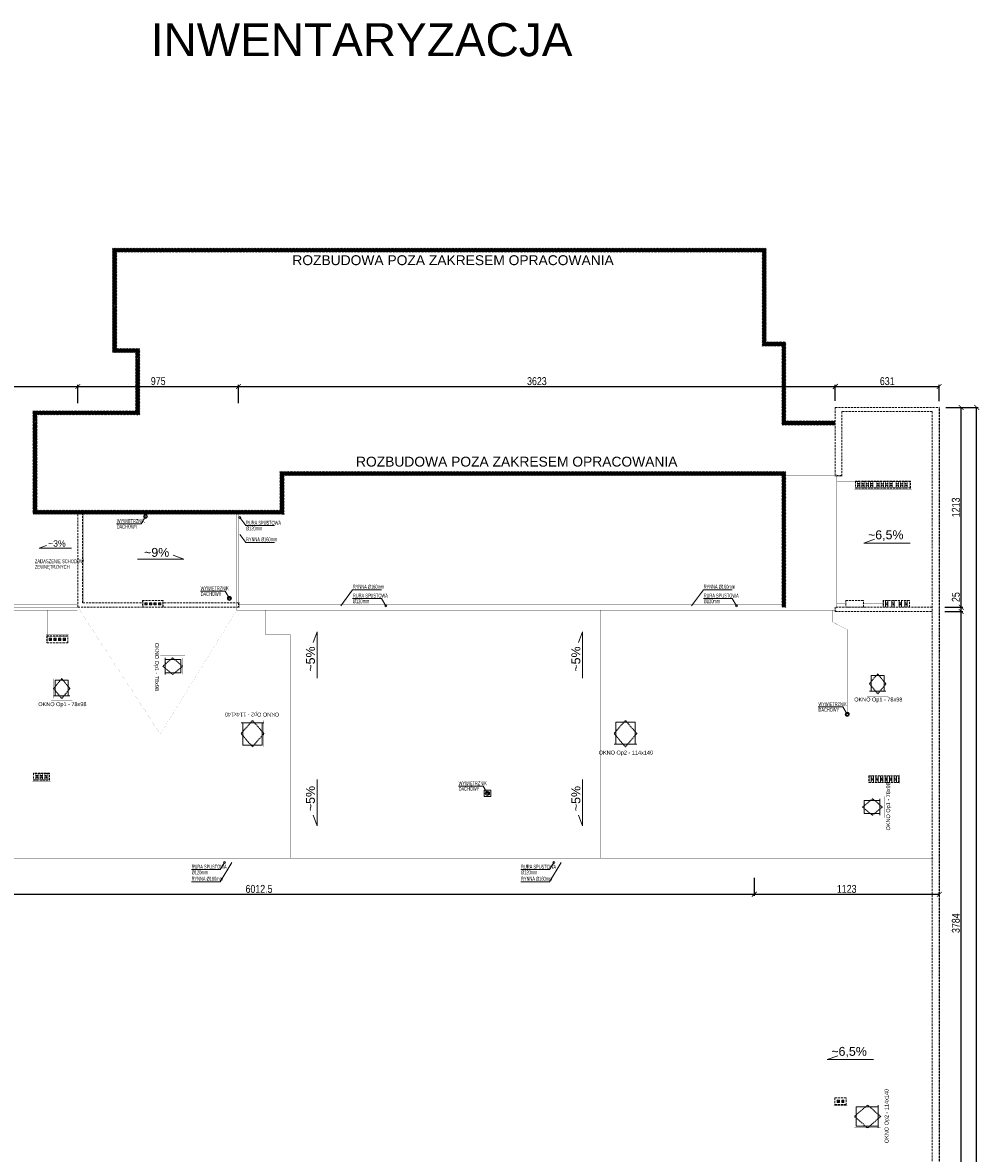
# Model space of a CAD drawing. Header units: millimetres. Extents: x 18880 to 99371, y -5529 to 27899.
# Tile 139 of 158: x 42841 to 48650, y 20543 to 27406. Entities that reach past the tile are written whole.
import ezdxf

# ---------------------------------------------------------------- set-up
doc = ezdxf.new("R2010")
doc.units = ezdxf.units.MM
doc.linetypes.add('DASHED', pattern=[19.05, 12.7, -6.35])
for name, color, linetype, lineweight in [('AA_HATCH', 252, 'Continuous', 0), ('AA_OPIS', 2, 'Continuous', 0), ('AA_WIDOK', 254, 'Continuous', 0), ('AP wymiary', 40, 'Continuous', 0), ('K_SCIANY', 90, 'Continuous', 20)]:
    doc.layers.add(name, color=color, linetype=linetype, lineweight=lineweight)
doc.styles.add('ARIAL', font='arial.ttf')
doc.styles.add('DIM07', font='romans.shx', dxfattribs={"width": 0.7})
doc.styles.add('Dimensions', font='arial.ttf', dxfattribs={"width": 0.8})
doc.dimstyles.new('arch100', dxfattribs={"dimscale": 2, "dimtxt": 24, "dimasz": 15, "dimexe": 5, "dimexo": 20, "dimgap": 4, "dimtad": 1, "dimdec": 1, "dimrnd": 0.5, "dimdsep": 46, "dimtxsty": 'Dimensions', "dimblk": 'ARCHTICK', "dimcen": 2.5, "dimazin": 0, "dimtfac": 1, "dimtdec": 1, "dimtmove": 1, "dimatfit": 3, "dimldrblk": 'NONE', "dimfxl": 50, "dimfxlon": 1, "dimarcsym": 0})

# ---------------------------------------------------------------- blocks, each defined once
blk = doc.blocks.new('Op2')
at = {"layer": 'AA_OPIS', "linetype": 'DASHED', "ltscale": 0.5}
blk.add_lwpolyline([(-160, 69), (-80, 0), (0, 69), (-80, 138), (-160, 69)], dxfattribs=at)
at = {"layer": 'AA_WIDOK', "const_width": 0.3}
blk.add_lwpolyline([(15, -15), (15, 153), (-175, 153), (-175, -15)], close=True, dxfattribs=at)
blk.add_lwpolyline([(0, 0), (0, 138), (-160, 138), (-160, 0), (0, 0)], dxfattribs=at)
at = {"layer": 'AA_WIDOK'}
for points in [[(-15, 0), (-15, 138)], [(-150, 128), (-150, 10)], [(-15, 128), (-150, 128)], [(-150, 10), (-15, 10)]]:
    blk.add_lwpolyline(points, dxfattribs=at)
at = {"layer": 'AA_OPIS', "insert": (23.3, 71.6), "char_height": 24, "width": 450, "attachment_point": 2, "rotation": 90, "style": 'ARIAL'}
blk.add_mtext('{\\W0.8;OKNO Op2 - 114x140}', dxfattribs=at)
blk = doc.blocks.new('Op1')
at = {"layer": 'AA_OPIS', "linetype": 'DASHED', "ltscale": 0.5}
blk.add_lwpolyline([(65, 135), (15, 75), (65, 15), (115, 75), (65, 135)], dxfattribs=at)
at = {"layer": 'AA_WIDOK', "const_width": 0.3}
blk.add_lwpolyline([(0, 0), (130, 0), (130, 150), (0, 150)], close=True, dxfattribs=at)
blk.add_lwpolyline([(15, 15), (115, 15), (115, 135), (15, 135), (15, 15)], dxfattribs=at)
at = {"layer": 'AA_WIDOK'}
for points in [[(105, 125), (25, 125)], [(25, 125), (25, 30)], [(105, 30), (105, 125)], [(15, 30), (115, 30)]]:
    blk.add_lwpolyline(points, dxfattribs=at)
at = {"layer": 'AA_OPIS', "insert": (68.9, -8.3), "char_height": 24, "width": 450, "attachment_point": 2, "style": 'ARIAL'}
blk.add_mtext('{\\W0.8;OKNO Op1 - 78x98}', dxfattribs=at)
blk = doc.blocks.new('_ARCHTICK')
at = {"color": 0, "linetype": 'ByBlock', "ltscale": 0.1, "const_width": 0.15}
blk.add_lwpolyline([(-0.5, -0.5), (0.5, 0.5)], dxfattribs=at)
blk = doc.blocks.new('*D533')
at = {"layer": 'AP wymiary', "color": 0, "lineweight": -2, "transparency": 16777216}
for p, q in [((48439.2, 23832.5), (48549.2, 23832.5)), ((48539.2, 20048.5), (48539.2, 23832.5)), ((48439.2, 20048.5), (48549.2, 20048.5))]:
    blk.add_line(p, q, dxfattribs=at)
at = {"layer": 'Defpoints', "color": 0, "transparency": 16777216}
for p in [(48363.6, 23832.5), (48539.2, 23832.5), (48363.6, 20048.5)]:
    blk.add_point(p, dxfattribs=at)
at = {"layer": 'AP wymiary', "color": 0, "lineweight": -2, "transparency": 16777216, "xscale": 30, "yscale": 30, "zscale": 30}
for p, rotation in [((48539.2, 23832.5), 90), ((48539.2, 20048.5), 270)]:
    blk.add_blockref('_ARCHTICK', p, dxfattribs=dict(at, rotation=rotation))
at = {"layer": 'AP wymiary', "color": 0, "transparency": 16777216, "insert": (48506.7, 21940.5), "char_height": 48, "attachment_point": 5, "rotation": 90, "style": 'Dimensions'}
blk.add_mtext('3784', dxfattribs=at)
blk = doc.blocks.new('_None')
blk = doc.blocks.new('*D534')
at = {"layer": 'AP wymiary', "color": 0, "lineweight": -2, "transparency": 16777216}
for p, q in [((48439.2, 23857.5), (48549.2, 23857.5)), ((48439.2, 23832.5), (48549.2, 23832.5)), ((48539.2, 23832.5), (48539.2, 23857.5))]:
    blk.add_line(p, q, dxfattribs=at)
at = {"layer": 'Defpoints', "color": 0, "transparency": 16777216}
for p in [(48363.6, 23857.5), (48363.6, 23832.5), (48539.2, 23857.5)]:
    blk.add_point(p, dxfattribs=at)
at = {"layer": 'AP wymiary', "color": 0, "lineweight": -2, "transparency": 16777216, "xscale": 30, "yscale": 30, "zscale": 30}
for p, rotation in [((48539.2, 23857.5), 90), ((48539.2, 23832.5), 270)]:
    blk.add_blockref('_ARCHTICK', p, dxfattribs=dict(at, rotation=rotation))
at = {"layer": 'AP wymiary', "color": 0, "transparency": 16777216, "insert": (48506.7, 23919.4), "char_height": 48, "attachment_point": 5, "rotation": 90, "style": 'Dimensions'}
blk.add_mtext('25', dxfattribs=at)
blk = doc.blocks.new('*D535')
at = {"layer": 'AP wymiary', "color": 0, "lineweight": -2, "transparency": 16777216}
for p, q in [((48445.6, 25070.5), (48549.2, 25070.5)), ((48539.2, 23857.5), (48539.2, 25070.5)), ((48439.2, 23857.5), (48549.2, 23857.5))]:
    blk.add_line(p, q, dxfattribs=at)
at = {"layer": 'Defpoints', "color": 0, "transparency": 16777216}
for p in [(48405.6, 25070.5), (48539.2, 25070.5), (48363.6, 23857.5)]:
    blk.add_point(p, dxfattribs=at)
at = {"layer": 'AP wymiary', "color": 0, "lineweight": -2, "transparency": 16777216, "xscale": 30, "yscale": 30, "zscale": 30}
for p, rotation in [((48539.2, 25070.5), 90), ((48539.2, 23857.5), 270)]:
    blk.add_blockref('_ARCHTICK', p, dxfattribs=dict(at, rotation=rotation))
at = {"layer": 'AP wymiary', "color": 0, "transparency": 16777216, "insert": (48506.7, 24464), "char_height": 48, "attachment_point": 5, "rotation": 90, "style": 'Dimensions'}
blk.add_mtext('1213', dxfattribs=at)
blk = doc.blocks.new('*D536')
at = {"layer": 'AP wymiary', "color": 0, "lineweight": -2, "transparency": 16777216}
for p, q in [((48533, 25070.5), (48643, 25070.5)), ((48633, 15476.5), (48633, 25070.5)), ((48533, 15476.5), (48643, 15476.5))]:
    blk.add_line(p, q, dxfattribs=at)
at = {"layer": 'Defpoints', "color": 0, "transparency": 16777216}
for p in [(48483.6, 25070.5), (48633, 25070.5), (48483.6, 15476.5)]:
    blk.add_point(p, dxfattribs=at)
at = {"layer": 'AP wymiary', "color": 0, "lineweight": -2, "transparency": 16777216, "xscale": 30, "yscale": 30, "zscale": 30}
for p, rotation in [((48633, 25070.5), 90), ((48633, 15476.5), 270)]:
    blk.add_blockref('_ARCHTICK', p, dxfattribs=dict(at, rotation=rotation))
at = {"layer": 'AP wymiary', "color": 0, "transparency": 16777216, "insert": (48600.5, 20273.5), "char_height": 48, "attachment_point": 5, "rotation": 90, "style": 'Dimensions'}
blk.add_mtext('9594', dxfattribs=at)
blk = doc.blocks.new('*D552')
at = {"layer": 'AP wymiary', "color": 0, "lineweight": -2, "transparency": 16777216}
for p, q in [((41270.1, 22215.9), (41270.1, 22105.9)), ((47282.6, 22215.9), (47282.6, 22105.9)), ((41270.1, 22115.9), (47282.6, 22115.9))]:
    blk.add_line(p, q, dxfattribs=at)
at = {"layer": 'Defpoints', "color": 0, "transparency": 16777216}
for p in [(41270.1, 22311.3), (47282.6, 22318.5), (47282.6, 22115.9)]:
    blk.add_point(p, dxfattribs=at)
at = {"layer": 'AP wymiary', "color": 0, "lineweight": -2, "transparency": 16777216, "xscale": 30, "yscale": 30, "zscale": 30, "rotation": 180}
blk.add_blockref('_ARCHTICK', (41270.1, 22115.9), dxfattribs=at)
at = {"layer": 'AP wymiary', "color": 0, "lineweight": -2, "transparency": 16777216, "xscale": 30, "yscale": 30, "zscale": 30}
blk.add_blockref('_ARCHTICK', (47282.6, 22115.9), dxfattribs=at)
at = {"layer": 'AP wymiary', "color": 0, "transparency": 16777216, "insert": (44276.3, 22148.4), "char_height": 48, "attachment_point": 5, "style": 'Dimensions'}
blk.add_mtext('6012.5', dxfattribs=at)
blk = doc.blocks.new('*D553')
at = {"layer": 'AP wymiary', "color": 0, "lineweight": -2, "transparency": 16777216}
for p, q in [((47282.6, 22215.9), (47282.6, 22105.9)), ((47282.6, 22115.9), (48405.8, 22115.9)), ((48405.8, 22115.9), (48405.8, 22125.9))]:
    blk.add_line(p, q, dxfattribs=at)
at = {"layer": 'Defpoints', "color": 0, "transparency": 16777216}
for p in [(47282.6, 22318.5), (48405.8, 22115.9), (48405.8, 22109.6)]:
    blk.add_point(p, dxfattribs=at)
at = {"layer": 'AP wymiary', "color": 0, "lineweight": -2, "transparency": 16777216, "xscale": 30, "yscale": 30, "zscale": 30, "rotation": 180}
blk.add_blockref('_ARCHTICK', (47282.6, 22115.9), dxfattribs=at)
at = {"layer": 'AP wymiary', "color": 0, "lineweight": -2, "transparency": 16777216, "xscale": 30, "yscale": 30, "zscale": 30}
blk.add_blockref('_ARCHTICK', (48405.8, 22115.9), dxfattribs=at)
at = {"layer": 'AP wymiary', "color": 0, "transparency": 16777216, "insert": (47844.2, 22148.4), "char_height": 48, "attachment_point": 5, "style": 'Dimensions'}
blk.add_mtext('1123', dxfattribs=at)
blk = doc.blocks.new('*D566')
at = {"layer": 'AP wymiary', "color": 0, "lineweight": -2, "transparency": 16777216}
for p, q in [((40562.6, 25130.5), (40562.6, 25207.3)), ((40562.6, 25197.3), (43176.6, 25197.3)), ((43176.6, 25097.3), (43176.6, 25207.3))]:
    blk.add_line(p, q, dxfattribs=at)
at = {"layer": 'Defpoints', "color": 0, "transparency": 16777216}
for p in [(43176.6, 25197.3), (40562.6, 25090.5), (43176.6, 24422.5)]:
    blk.add_point(p, dxfattribs=at)
at = {"layer": 'AP wymiary', "color": 0, "lineweight": -2, "transparency": 16777216, "xscale": 30, "yscale": 30, "zscale": 30, "rotation": 180}
blk.add_blockref('_ARCHTICK', (40562.6, 25197.3), dxfattribs=at)
at = {"layer": 'AP wymiary', "color": 0, "lineweight": -2, "transparency": 16777216, "xscale": 30, "yscale": 30, "zscale": 30}
blk.add_blockref('_ARCHTICK', (43176.6, 25197.3), dxfattribs=at)
at = {"layer": 'AP wymiary', "color": 0, "transparency": 16777216, "insert": (41869.6, 25229.8), "char_height": 48, "attachment_point": 5, "style": 'Dimensions'}
blk.add_mtext('2614', dxfattribs=at)
blk = doc.blocks.new('*D567')
at = {"layer": 'AP wymiary', "color": 0, "lineweight": -2, "transparency": 16777216}
for p, q in [((43176.6, 25097.3), (43176.6, 25207.3)), ((43176.6, 25197.3), (44151.6, 25197.3)), ((44151.6, 25097.3), (44151.6, 25207.3))]:
    blk.add_line(p, q, dxfattribs=at)
at = {"layer": 'Defpoints', "color": 0, "transparency": 16777216}
for p in [(44151.6, 25197.3), (43176.6, 24422.5), (44151.6, 24419.8)]:
    blk.add_point(p, dxfattribs=at)
at = {"layer": 'AP wymiary', "color": 0, "lineweight": -2, "transparency": 16777216, "xscale": 30, "yscale": 30, "zscale": 30, "rotation": 180}
blk.add_blockref('_ARCHTICK', (43176.6, 25197.3), dxfattribs=at)
at = {"layer": 'AP wymiary', "color": 0, "lineweight": -2, "transparency": 16777216, "xscale": 30, "yscale": 30, "zscale": 30}
blk.add_blockref('_ARCHTICK', (44151.6, 25197.3), dxfattribs=at)
at = {"layer": 'AP wymiary', "color": 0, "transparency": 16777216, "insert": (43664.1, 25229.8), "char_height": 48, "attachment_point": 5, "style": 'Dimensions'}
blk.add_mtext('975', dxfattribs=at)
blk = doc.blocks.new('*D568')
at = {"layer": 'AP wymiary', "color": 0, "lineweight": -2, "transparency": 16777216}
for p, q in [((44151.6, 25097.3), (44151.6, 25207.3)), ((44151.6, 25197.3), (47774.6, 25197.3)), ((47774.6, 25110.5), (47774.6, 25207.3))]:
    blk.add_line(p, q, dxfattribs=at)
at = {"layer": 'Defpoints', "color": 0, "transparency": 16777216}
for p in [(47774.6, 25197.3), (47774.6, 25070.5), (44151.6, 24419.8)]:
    blk.add_point(p, dxfattribs=at)
at = {"layer": 'AP wymiary', "color": 0, "lineweight": -2, "transparency": 16777216, "xscale": 30, "yscale": 30, "zscale": 30, "rotation": 180}
blk.add_blockref('_ARCHTICK', (44151.6, 25197.3), dxfattribs=at)
at = {"layer": 'AP wymiary', "color": 0, "lineweight": -2, "transparency": 16777216, "xscale": 30, "yscale": 30, "zscale": 30}
blk.add_blockref('_ARCHTICK', (47774.6, 25197.3), dxfattribs=at)
at = {"layer": 'AP wymiary', "color": 0, "transparency": 16777216, "insert": (45963.1, 25229.8), "char_height": 48, "attachment_point": 5, "style": 'Dimensions'}
blk.add_mtext('3623', dxfattribs=at)
blk = doc.blocks.new('*D569')
at = {"layer": 'AP wymiary', "color": 0, "lineweight": -2, "transparency": 16777216}
for p, q in [((47774.6, 25110.5), (47774.6, 25207.3)), ((47774.6, 25197.3), (48405.6, 25197.3)), ((48405.6, 25108.9), (48405.6, 25207.3))]:
    blk.add_line(p, q, dxfattribs=at)
at = {"layer": 'Defpoints', "color": 0, "transparency": 16777216}
for p in [(48405.6, 25197.3), (47774.6, 25070.5), (48405.6, 25068.9)]:
    blk.add_point(p, dxfattribs=at)
at = {"layer": 'AP wymiary', "color": 0, "lineweight": -2, "transparency": 16777216, "xscale": 30, "yscale": 30, "zscale": 30, "rotation": 180}
blk.add_blockref('_ARCHTICK', (47774.6, 25197.3), dxfattribs=at)
at = {"layer": 'AP wymiary', "color": 0, "lineweight": -2, "transparency": 16777216, "xscale": 30, "yscale": 30, "zscale": 30}
blk.add_blockref('_ARCHTICK', (48405.6, 25197.3), dxfattribs=at)
at = {"layer": 'AP wymiary', "color": 0, "transparency": 16777216, "insert": (48090.1, 25229.8), "char_height": 48, "attachment_point": 5, "style": 'Dimensions'}
blk.add_mtext('631', dxfattribs=at)

msp = doc.modelspace()

# ---------------------------------------------------------------- hatches: boundary and pattern name
at = {"ltscale": 50}
h = msp.add_hatch(dxfattribs=at)
h.set_pattern_fill('ANSI31', color=10, scale=50)
h.set_pattern_definition([(45, (-136529.8903, 74733.0905), (-4.41941738, 4.41941738), [])])
h.paths.add_polyline_path([(47355.05534, 26038.01587), (43387.05534, 26038.01587), (43387.05534, 25404.01587), (43527.05534, 25404.01587), (43527.05534, 25050.51587), (42904.05534, 25050.51587), (42904.05534, 24794.51587), (42904.05534, 24678.51587), (42904.05534, 24422.51587), (44151.55534, 24422.51587), (44151.55534, 24447.51587), (42929.05534, 24447.51587), (42929.05534, 24678.51587), (42929.05534, 24794.51587), (42929.05534, 25025.51587), (43552.05534, 25025.51587), (43552.05534, 25429.01587), (43412.05534, 25429.01587), (43412.05534, 26013.01587), (47330.05534, 26013.01587), (47330.05534, 25443.01587), (47450.05534, 25443.01587), (47450.05534, 24963.51587), (47774.55534, 24963.51587), (47774.55534, 24988.51587), (47475.05534, 24988.51587), (47475.05534, 25468.01587), (47355.05534, 25468.01587)])
h.paths.add_polyline_path([(47474.55534, 24682.51587), (44403.05534, 24682.51587), (44403.05534, 24447.51587), (44151.55534, 24447.51587), (44151.55534, 24422.51587), (44428.05534, 24422.51587), (44428.05534, 24657.51587), (47449.55534, 24657.51587), (47449.55534, 23857.51587), (47474.55534, 23857.51587)])

# ---------------------------------------------------------------- linework, layer by layer
at = {"layer": 'AA_HATCH'}
for points in [[(43582.55534, 23871.51587), (43582.55534, 23885.51587), (43596.55534, 23885.51587), (43596.55534, 23871.51587)], [(43610.55534, 23871.51587), (43610.55534, 23885.51587), (43624.55534, 23885.51587), (43624.55534, 23871.51587)], [(43638.55534, 23871.51587), (43638.55534, 23885.51587), (43652.55534, 23885.51587), (43652.55534, 23871.51587)], [(43666.55534, 23871.51587), (43666.55534, 23885.51587), (43680.55534, 23885.51587), (43680.55534, 23871.51587)], [(43016.55534, 23670.51587), (43016.55534, 23656.51587), (43002.55534, 23656.51587), (43002.55534, 23670.51587)], [(43044.55534, 23670.51587), (43044.55534, 23656.51587), (43030.55534, 23656.51587), (43030.55534, 23670.51587)], [(43072.55534, 23670.51587), (43072.55534, 23656.51587), (43058.55534, 23656.51587), (43058.55534, 23670.51587)], [(43100.55534, 23670.51587), (43100.55534, 23656.51587), (43086.55534, 23656.51587), (43086.55534, 23670.51587)], [(47785.46906, 20852.01587), (47785.46906, 20866.01587), (47799.46906, 20866.01587), (47799.46906, 20852.01587)], [(47813.46906, 20852.01587), (47813.46906, 20866.01587), (47827.46906, 20866.01587), (47827.46906, 20852.01587)]]:
    msp.add_lwpolyline(points, close=True, dxfattribs=at)
for points in [[(43582.55534, 23885.51587), (43596.55534, 23871.51587)], [(43610.55534, 23885.51587), (43624.55534, 23871.51587)], [(43638.55534, 23885.51587), (43652.55534, 23871.51587)], [(43666.55534, 23885.51587), (43680.55534, 23871.51587)], [(43016.55534, 23656.51587), (43002.55534, 23670.51587)], [(43044.55534, 23656.51587), (43030.55534, 23670.51587)], [(43072.55534, 23656.51587), (43058.55534, 23670.51587)], [(43100.55534, 23656.51587), (43086.55534, 23670.51587)], [(47785.46906, 20866.01587), (47799.46906, 20852.01587)], [(47813.46906, 20866.01587), (47827.46906, 20852.01587)]]:
    msp.add_lwpolyline(points, dxfattribs=at)
at = {"layer": 'AA_OPIS'}
for points in [[(43586.99398, 24408.96458), (43560.46447, 24364.78597), (43410.77964, 24364.78597)], [(44159.55534, 24402.51587), (44195.79396, 24353.82143), (44370.25185, 24353.82143)], [(44159.55534, 24300.21005), (44195.79396, 24251.51561), (44370.25185, 24251.51561)], [(43137.38403, 24216.51814), (42940.77865, 24216.51814), (42985.68413, 24233.13881)], [(48228.60341, 24247.46966), (47947.73858, 24247.46966), (48011.88927, 24271.21347)], [(43538.70429, 24150.2511), (43819.56911, 24150.2511), (43755.41842, 24173.99492)], [(44096.32131, 23911.52746), (44069.7918, 23955.70608), (43920.10696, 23955.70608)], [(44772.11323, 23866.51587), (44844.59047, 23963.90475), (45019.04836, 23963.90475)], [(46901.88978, 23866.51587), (46974.36702, 23963.90475), (47148.82491, 23963.90475)], [(45045.57787, 23866.51587), (45019.04836, 23910.69449), (44844.59047, 23910.69449)], [(47175.35442, 23866.51587), (47148.82491, 23910.69449), (46974.36702, 23910.69449)], [(44628.96581, 23427.35205), (44628.96581, 23708.21688), (44605.222, 23644.06619)], [(46240.43243, 23427.35205), (46240.43243, 23708.21688), (46216.68862, 23644.06619)], [(47847.24652, 23208.39484), (47820.71701, 23252.57345), (47671.03217, 23252.57345)], [(44628.96581, 22812.8328), (44628.96581, 22531.96797), (44605.222, 22596.11866)], [(46240.43243, 22812.8328), (46240.43243, 22531.96797), (46216.68862, 22596.11866)], [(45662.55534, 22728.51587), (45636.02583, 22772.69449), (45486.34099, 22772.69449)], [(44066.55534, 22309.51587), (44040.02583, 22265.33726), (43865.56794, 22265.33726)], [(44110.77868, 22309.51587), (44040.02583, 22191.69375), (43865.56794, 22191.69375)], [(46066.55534, 22309.51587), (46040.02583, 22265.33726), (45865.56794, 22265.33726)], [(46110.77868, 22309.51587), (46040.02583, 22191.69375), (45865.56794, 22191.69375)], [(48006.00415, 21112.7435), (47725.13933, 21112.7435), (47789.29001, 21136.48731)]]:
    msp.add_lwpolyline(points, dxfattribs=at)
at = {"layer": 'AA_WIDOK', "linetype": 'DASHED'}
msp.add_line((48405.55534, 17316.51587), (48405.55534, 25070.51587), dxfattribs=at)
at = {"layer": 'AA_WIDOK'}
for p, q in [((45682.55534, 22748.51587), (45642.55534, 22748.51587)), ((45642.55534, 22748.51587), (45642.55534, 22708.51587)), ((45682.55534, 22708.51587), (45682.55534, 22748.51587)), ((45642.55534, 22708.51587), (45682.55534, 22708.51587))]:
    msp.add_line(p, q, dxfattribs=at)
at = {"layer": 'AA_WIDOK', "color": 4}
for points, const_width in [([(43172.55534, 23858.51414), (40563.55351, 23858.51414), (40563.55351, 25061.51587)], 0.3), ([(40566.55351, 25065.51587), (40579.55351, 25065.51587), (40579.55351, 23874.51414), (43172.55534, 23874.51414)], 0.3), ([(48409.55534, 17320.51587), (48409.55534, 25074.51587), (47770.55534, 25074.51587), (47770.55534, 24653.51587), (47817.55534, 24653.51587), (47817.55534, 25041.51587), (48359.55534, 25041.51587), (48359.55534, 20322.51587)], 0.5), ([(43172.55534, 24422.51587), (43172.55534, 23853.51587), (43562.55534, 23853.51587)], 0.5), ([(43562.55534, 23889.51587), (43208.55534, 23889.51587), (43208.55534, 24422.51587)], 0.5), ([(44152.55534, 23889.51587), (44152.55534, 24422.51587)], 0.3), ([(44155.55534, 23885.51587), (44168.55534, 23885.51587), (44168.55534, 24422.51587)], 0.3), ([(43700.55534, 23889.51587), (44155.55534, 23889.51587), (44155.55534, 23853.51587), (43700.55534, 23853.51587)], 0.5), ([(47449.55534, 23874.51587), (44155.55534, 23874.51587)], 0.3), ([(47449.55534, 23858.51587), (44155.55534, 23858.51587)], 0.3), ([(47833.33607, 23861.51587), (47770.55534, 23861.51587), (47770.55534, 23828.51587), (48359.55534, 23828.51587)], 0.5), ([(48059.55534, 23861.51587), (47951.33607, 23861.51587)], 0.5), ([(48359.55534, 23861.51587), (48230.55534, 23861.51587)], 0.5), ([(39942.55534, 22317.51587), (47281.55534, 22317.51587), (47281.55534, 20052.51587)], 0.3), ([(39917.05534, 22301.51587), (47265.55534, 22301.51587), (47265.55534, 17333.51587)], 0.3)]:
    msp.add_lwpolyline(points, dxfattribs=dict(at, const_width=const_width))
at = {"layer": 'AA_WIDOK', "linetype": 'DASHED'}
for points in [[(48363.55534, 25045.51587), (47813.55534, 25045.51587), (47813.55534, 24657.51587), (47774.55534, 24657.51587), (47774.55534, 25070.51587), (48405.55534, 25070.51587)], [(48363.55534, 25045.51587), (48363.55534, 20316.51587)], [(48231.55534, 24622.51587), (47896.55534, 24622.51587), (47896.55534, 24580.51587), (48231.55534, 24580.51587), (48231.55534, 24622.51587)], [(43176.55534, 24422.51587), (43176.55534, 23857.51587), (43562.55534, 23857.51587)], [(43562.55534, 23885.51587), (43204.55534, 23885.51587), (43204.55534, 24422.51587)], [(43694.55534, 23899.51587), (43568.55534, 23899.51587), (43568.55534, 23857.51587), (43694.55534, 23857.51587), (43694.55534, 23899.51587)], [(43700.55534, 23885.51587), (44151.55534, 23885.51587), (44151.55534, 23857.51587), (43700.55534, 23857.51587)], [(47945.33607, 23899.51587), (47839.33607, 23899.51587), (47839.33607, 23857.51587), (47945.33607, 23857.51587), (47945.33607, 23899.51587)], [(48224.55534, 23899.51587), (48065.55534, 23899.51587), (48065.55534, 23857.51587), (48224.55534, 23857.51587), (48224.55534, 23899.51587)], [(48363.55534, 23857.51587), (47774.55534, 23857.51587), (47774.55534, 23832.51587), (48363.55534, 23832.51587)], [(42988.55534, 23642.51587), (43114.55534, 23642.51587), (43114.55534, 23684.51587), (42988.55534, 23684.51587), (42988.55534, 23642.51587)], [(43004.55534, 22850.51587), (42906.55534, 22850.51587), (42906.55534, 22808.51587), (43004.55534, 22808.51587), (43004.55534, 22850.51587)], [(48160.55534, 22835.51587), (47978.55534, 22835.51587), (47978.55534, 22793.51587), (48160.55534, 22793.51587), (48160.55534, 22835.51587)], [(47841.46906, 20880.01587), (47771.46906, 20880.01587), (47771.46906, 20838.01587), (47841.46906, 20838.01587), (47841.46906, 20880.01587)]]:
    msp.add_lwpolyline(points, dxfattribs=at)
at = {"layer": 'AA_WIDOK', "color": 10, "const_width": 1}
for points in [[(47784.55534, 23851.51587), (47784.55534, 24663.51587)], [(47900.55534, 24618.51587), (47784.55534, 24618.51587)], [(47780.55534, 23840.51587), (44141.55534, 23840.51587), (44141.55534, 24422.51587)], [(44141.55534, 23911.52746), (43646.79954, 23911.52746), (43646.79954, 23895.51587)], [(43172.55534, 23840.51414), (40571.55534, 23840.51414), (40571.55534, 23863.51348), (40553.55418, 23863.51587)], [(42992.55534, 23680.51587), (42992.55534, 23840.51414)], [(43646.79954, 23861.51587), (43646.79954, 22335.51587)], [(44317.55534, 23840.51587), (44317.55534, 23690.51587), (44467.55534, 23690.51587)], [(45449.55534, 22335.51587), (45449.55534, 23840.51587)], [(46349.55534, 22335.51587), (46349.55534, 23840.51587)], [(47149.55534, 22335.51587), (47149.55534, 23840.51587)], [(47760.24784, 23840.51587), (47760.24784, 23766.75119), (47847.24652, 23722.62509)], [(47843.33607, 23878.51587), (47784.55534, 23878.51587)], [(48069.55534, 23878.51587), (47941.33607, 23878.51587)], [(44467.55534, 22335.51587), (44467.55534, 23690.51587)], [(47847.24652, 23722.62509), (47847.24652, 23208.39484)], [(47149.55534, 23222.02975), (39938.55534, 23222.02975)], [(47149.55534, 23058.01587), (48359.55534, 23058.01587)], [(45662.55534, 22708.51587), (45662.55534, 22335.51587)], [(39938.55534, 22335.51587), (48369.55534, 22335.51587)], [(47299.55534, 22335.51587), (47299.55534, 17310.51587)], [(48369.55534, 21359.01587), (47299.55534, 21359.01587)], [(47775.46906, 20859.01587), (47299.55534, 20859.01587)]]:
    msp.add_lwpolyline(points, dxfattribs=at)
at = {"layer": 'AA_WIDOK', "linetype": 'Continuous', "const_width": 0.3}
for points in [[(48237.55534, 24628.51587), (47890.55534, 24628.51587), (47890.55534, 24574.51587), (48237.55534, 24574.51587)], [(43700.55534, 23905.51587), (43562.55534, 23905.51587), (43562.55534, 23851.51587), (43700.55534, 23851.51587)], [(47951.33607, 23905.51587), (47833.33607, 23905.51587), (47833.33607, 23851.51587), (47951.33607, 23851.51587)], [(48230.55534, 23905.51587), (48059.55534, 23905.51587), (48059.55534, 23851.51587), (48230.55534, 23851.51587)], [(42982.55534, 23636.51587), (43120.55534, 23636.51587), (43120.55534, 23690.51587), (42982.55534, 23690.51587)], [(43010.55534, 22856.51587), (42900.55534, 22856.51587), (42900.55534, 22802.51587), (43010.55534, 22802.51587)], [(48166.55534, 22841.51587), (47972.55534, 22841.51587), (47972.55534, 22787.51587), (48166.55534, 22787.51587)], [(47847.46906, 20886.01587), (47765.46906, 20886.01587), (47765.46906, 20832.01587), (47847.46906, 20832.01587)]]:
    msp.add_lwpolyline(points, close=True, dxfattribs=at)
at = {"layer": 'AA_WIDOK', "color": 10, "const_width": 1}
for points in [[(48227.55534, 24618.51587), (47900.55534, 24618.51587), (47900.55534, 24584.51587), (48227.55534, 24584.51587)], [(43690.55534, 23895.51587), (43572.55534, 23895.51587), (43572.55534, 23861.51587), (43690.55534, 23861.51587)], [(47941.33607, 23895.51587), (47843.33607, 23895.51587), (47843.33607, 23861.51587), (47941.33607, 23861.51587)], [(48220.55534, 23895.51587), (48069.55534, 23895.51587), (48069.55534, 23861.51587), (48220.55534, 23861.51587)], [(42992.55534, 23646.51587), (43110.55534, 23646.51587), (43110.55534, 23680.51587), (42992.55534, 23680.51587)], [(43000.55534, 22846.51587), (42910.55534, 22846.51587), (42910.55534, 22812.51587), (43000.55534, 22812.51587)], [(48156.55534, 22831.51587), (47982.55534, 22831.51587), (47982.55534, 22797.51587), (48156.55534, 22797.51587)], [(47837.46906, 20876.01587), (47775.46906, 20876.01587), (47775.46906, 20842.01587), (47837.46906, 20842.01587)]]:
    msp.add_lwpolyline(points, close=True, dxfattribs=at)
at = {"layer": 'AA_WIDOK', "linetype": 'DASHED', "ltscale": 0.5}
for points in [[(47910.55534, 24608.51587), (47910.55534, 24622.51587)], [(47910.55534, 24608.51587), (47924.55534, 24594.51587)], [(47910.55534, 24594.51587), (47910.55534, 24580.51587)], [(47924.55534, 24608.51587), (47924.55534, 24622.51587)], [(47924.55534, 24594.51587), (47924.55534, 24580.51587)], [(47936.55534, 24608.51587), (47936.55534, 24622.51587)], [(47936.55534, 24608.51587), (47950.55534, 24594.51587)], [(47936.55534, 24594.51587), (47936.55534, 24580.51587)], [(47950.55534, 24608.51587), (47950.55534, 24622.51587)], [(47950.55534, 24594.51587), (47950.55534, 24580.51587)], [(47962.55534, 24608.51587), (47962.55534, 24622.51587)], [(47962.55534, 24608.51587), (47976.55534, 24594.51587)], [(47962.55534, 24594.51587), (47962.55534, 24580.51587)], [(47976.55534, 24608.51587), (47976.55534, 24622.51587)], [(47976.55534, 24594.51587), (47976.55534, 24580.51587)], [(47988.05534, 24608.51587), (47988.05534, 24622.51587)], [(47988.05534, 24608.51587), (48002.05534, 24594.51587)], [(47988.05534, 24594.51587), (47988.05534, 24580.51587)], [(48002.05534, 24608.51587), (48002.05534, 24622.51587)], [(48002.05534, 24594.51587), (48002.05534, 24580.51587)], [(48027.55534, 24608.51587), (48027.55534, 24622.51587)], [(48027.55534, 24608.51587), (48041.55534, 24594.51587)], [(48027.55534, 24594.51587), (48027.55534, 24580.51587)], [(48041.55534, 24608.51587), (48041.55534, 24622.51587)], [(48041.55534, 24594.51587), (48041.55534, 24580.51587)], [(48053.55534, 24608.51587), (48053.55534, 24622.51587)], [(48053.55534, 24608.51587), (48067.55534, 24594.51587)], [(48053.55534, 24594.51587), (48053.55534, 24580.51587)], [(48067.55534, 24608.51587), (48067.55534, 24622.51587)], [(48067.55534, 24594.51587), (48067.55534, 24580.51587)], [(48079.55534, 24608.51587), (48079.55534, 24622.51587)], [(48079.55534, 24608.51587), (48093.55534, 24594.51587)], [(48079.55534, 24594.51587), (48079.55534, 24580.51587)], [(48093.55534, 24608.51587), (48093.55534, 24622.51587)], [(48093.55534, 24594.51587), (48093.55534, 24580.51587)], [(48105.05534, 24608.51587), (48105.05534, 24622.51587)], [(48105.05534, 24608.51587), (48119.05534, 24594.51587)], [(48105.05534, 24594.51587), (48105.05534, 24580.51587)], [(48119.05534, 24608.51587), (48119.05534, 24622.51587)], [(48119.05534, 24594.51587), (48119.05534, 24580.51587)], [(48144.55534, 24608.51587), (48144.55534, 24622.51587)], [(48144.55534, 24608.51587), (48158.55534, 24594.51587)], [(48144.55534, 24594.51587), (48144.55534, 24580.51587)], [(48158.55534, 24608.51587), (48158.55534, 24622.51587)], [(48158.55534, 24594.51587), (48158.55534, 24580.51587)], [(48170.55534, 24608.51587), (48170.55534, 24622.51587)], [(48170.55534, 24608.51587), (48184.55534, 24594.51587)], [(48170.55534, 24594.51587), (48170.55534, 24580.51587)], [(48184.55534, 24608.51587), (48184.55534, 24622.51587)], [(48184.55534, 24594.51587), (48184.55534, 24580.51587)], [(48196.55534, 24608.51587), (48196.55534, 24622.51587)], [(48196.55534, 24608.51587), (48210.55534, 24594.51587)], [(48196.55534, 24594.51587), (48196.55534, 24580.51587)], [(48210.55534, 24608.51587), (48210.55534, 24622.51587)], [(48210.55534, 24594.51587), (48210.55534, 24580.51587)], [(48079.55534, 23885.51587), (48079.55534, 23899.51587)], [(48079.55534, 23885.51587), (48093.55534, 23871.51587)], [(48093.55534, 23885.51587), (48093.55534, 23899.51587)], [(48118.55534, 23885.51587), (48118.55534, 23899.51587)], [(48118.55534, 23885.51587), (48132.55534, 23871.51587)], [(48132.55534, 23885.51587), (48132.55534, 23899.51587)], [(48161.68695, 23885.51587), (48161.68695, 23899.51587)], [(48161.68695, 23885.51587), (48175.68695, 23871.51587)], [(48175.68695, 23885.51587), (48175.68695, 23899.51587)], [(48196.55534, 23885.51587), (48196.55534, 23899.51587)], [(48196.55534, 23885.51587), (48210.55534, 23871.51587)], [(48210.55534, 23885.51587), (48210.55534, 23899.51587)], [(48079.55534, 23871.51587), (48079.55534, 23857.51587)], [(48093.55534, 23871.51587), (48093.55534, 23857.51587)], [(48118.55534, 23871.51587), (48118.55534, 23857.51587)], [(48132.55534, 23871.51587), (48132.55534, 23857.51587)], [(48161.68695, 23871.51587), (48161.68695, 23857.51587)], [(48175.68695, 23871.51587), (48175.68695, 23857.51587)], [(48196.55534, 23871.51587), (48196.55534, 23857.51587)], [(48210.55534, 23871.51587), (48210.55534, 23857.51587)], [(42920.55534, 22836.51587), (42920.55534, 22850.51587)], [(42920.55534, 22836.51587), (42934.55534, 22822.51587)], [(42920.55534, 22822.51587), (42920.55534, 22808.51587)], [(42934.55534, 22836.51587), (42934.55534, 22850.51587)], [(42934.55534, 22822.51587), (42934.55534, 22808.51587)], [(42948.55534, 22836.51587), (42948.55534, 22850.51587)], [(42948.55534, 22836.51587), (42962.55534, 22822.51587)], [(42948.55534, 22822.51587), (42948.55534, 22808.51587)], [(42962.55534, 22836.51587), (42962.55534, 22850.51587)], [(42962.55534, 22822.51587), (42962.55534, 22808.51587)], [(42976.55534, 22836.51587), (42976.55534, 22850.51587)], [(42976.55534, 22836.51587), (42990.55534, 22822.51587)], [(42976.55534, 22822.51587), (42976.55534, 22808.51587)], [(42990.55534, 22836.51587), (42990.55534, 22850.51587)], [(42990.55534, 22822.51587), (42990.55534, 22808.51587)], [(47992.55534, 22821.51587), (47992.55534, 22835.51587)], [(47992.55534, 22821.51587), (48006.55534, 22807.51587)], [(47992.55534, 22807.51587), (47992.55534, 22793.51587)], [(48006.55534, 22821.51587), (48006.55534, 22835.51587)], [(48006.55534, 22807.51587), (48006.55534, 22793.51587)], [(48020.55534, 22821.51587), (48020.55534, 22835.51587)], [(48020.55534, 22821.51587), (48034.55534, 22807.51587)], [(48020.55534, 22807.51587), (48020.55534, 22793.51587)], [(48034.55534, 22821.51587), (48034.55534, 22835.51587)], [(48034.55534, 22807.51587), (48034.55534, 22793.51587)], [(48048.55534, 22821.51587), (48048.55534, 22835.51587)], [(48048.55534, 22821.51587), (48062.55534, 22807.51587)], [(48048.55534, 22807.51587), (48048.55534, 22793.51587)], [(48062.55534, 22821.51587), (48062.55534, 22835.51587)], [(48062.55534, 22807.51587), (48062.55534, 22793.51587)], [(48076.55534, 22821.51587), (48076.55534, 22835.51587)], [(48076.55534, 22821.51587), (48090.55534, 22807.51587)], [(48076.55534, 22807.51587), (48076.55534, 22793.51587)], [(48090.55534, 22821.51587), (48090.55534, 22835.51587)], [(48090.55534, 22807.51587), (48090.55534, 22793.51587)], [(48104.55534, 22821.51587), (48104.55534, 22835.51587)], [(48104.55534, 22821.51587), (48118.55534, 22807.51587)], [(48104.55534, 22807.51587), (48104.55534, 22793.51587)], [(48118.55534, 22821.51587), (48118.55534, 22835.51587)], [(48118.55534, 22807.51587), (48118.55534, 22793.51587)], [(48132.55534, 22821.51587), (48132.55534, 22835.51587)], [(48132.55534, 22821.51587), (48146.55534, 22807.51587)], [(48132.55534, 22807.51587), (48132.55534, 22793.51587)], [(48146.55534, 22821.51587), (48146.55534, 22835.51587)], [(48146.55534, 22807.51587), (48146.55534, 22793.51587)]]:
    msp.add_lwpolyline(points, dxfattribs=at)
for points in [[(47910.55534, 24594.51587), (47910.55534, 24608.51587), (47924.55534, 24608.51587), (47924.55534, 24594.51587)], [(47936.55534, 24594.51587), (47936.55534, 24608.51587), (47950.55534, 24608.51587), (47950.55534, 24594.51587)], [(47962.55534, 24594.51587), (47962.55534, 24608.51587), (47976.55534, 24608.51587), (47976.55534, 24594.51587)], [(47988.05534, 24594.51587), (47988.05534, 24608.51587), (48002.05534, 24608.51587), (48002.05534, 24594.51587)], [(48027.55534, 24594.51587), (48027.55534, 24608.51587), (48041.55534, 24608.51587), (48041.55534, 24594.51587)], [(48053.55534, 24594.51587), (48053.55534, 24608.51587), (48067.55534, 24608.51587), (48067.55534, 24594.51587)], [(48079.55534, 24594.51587), (48079.55534, 24608.51587), (48093.55534, 24608.51587), (48093.55534, 24594.51587)], [(48105.05534, 24594.51587), (48105.05534, 24608.51587), (48119.05534, 24608.51587), (48119.05534, 24594.51587)], [(48144.55534, 24594.51587), (48144.55534, 24608.51587), (48158.55534, 24608.51587), (48158.55534, 24594.51587)], [(48170.55534, 24594.51587), (48170.55534, 24608.51587), (48184.55534, 24608.51587), (48184.55534, 24594.51587)], [(48196.55534, 24594.51587), (48196.55534, 24608.51587), (48210.55534, 24608.51587), (48210.55534, 24594.51587)], [(48079.55534, 23871.51587), (48079.55534, 23885.51587), (48093.55534, 23885.51587), (48093.55534, 23871.51587)], [(48118.55534, 23871.51587), (48118.55534, 23885.51587), (48132.55534, 23885.51587), (48132.55534, 23871.51587)], [(48161.68695, 23871.51587), (48161.68695, 23885.51587), (48175.68695, 23885.51587), (48175.68695, 23871.51587)], [(48196.55534, 23871.51587), (48196.55534, 23885.51587), (48210.55534, 23885.51587), (48210.55534, 23871.51587)], [(42920.55534, 22822.51587), (42920.55534, 22836.51587), (42934.55534, 22836.51587), (42934.55534, 22822.51587)], [(42948.55534, 22822.51587), (42948.55534, 22836.51587), (42962.55534, 22836.51587), (42962.55534, 22822.51587)], [(42976.55534, 22822.51587), (42976.55534, 22836.51587), (42990.55534, 22836.51587), (42990.55534, 22822.51587)], [(47992.55534, 22807.51587), (47992.55534, 22821.51587), (48006.55534, 22821.51587), (48006.55534, 22807.51587)], [(48020.55534, 22807.51587), (48020.55534, 22821.51587), (48034.55534, 22821.51587), (48034.55534, 22807.51587)], [(48048.55534, 22807.51587), (48048.55534, 22821.51587), (48062.55534, 22821.51587), (48062.55534, 22807.51587)], [(48076.55534, 22807.51587), (48076.55534, 22821.51587), (48090.55534, 22821.51587), (48090.55534, 22807.51587)], [(48104.55534, 22807.51587), (48104.55534, 22821.51587), (48118.55534, 22821.51587), (48118.55534, 22807.51587)], [(48132.55534, 22807.51587), (48132.55534, 22821.51587), (48146.55534, 22821.51587), (48146.55534, 22807.51587)]]:
    msp.add_lwpolyline(points, close=True, dxfattribs=at)
at = {"layer": 'AA_WIDOK', "const_width": 0.3}
for points in [[(42904.05534, 24422.51587), (42889.05534, 24422.51587), (42889.05534, 23874.51414)], [(44151.55534, 23889.51587), (44151.55534, 24422.51587)], [(43172.55534, 23857.51414), (40566.55534, 23857.51414)], [(43676.79954, 23088.01587), (43179.1557, 23853.51587)], [(43676.79954, 23088.01587), (44149.08748, 23853.51587)], [(43676.79954, 23088.01587), (43676.79954, 23851.51587)], [(47449.55534, 23857.51587), (44155.55534, 23857.51587)], [(47774.55534, 23832.51587), (48363.55534, 23243.51587)], [(44167.55534, 23088.01587), (41696.55534, 23088.01587)], [(46416.55534, 23088.01587), (44307.55534, 23088.01587)], [(48359.55534, 23088.01587), (46584.55534, 23088.01587)], [(47282.55534, 22318.51587), (48052.05534, 23088.01587)], [(39942.55534, 22318.51587), (47282.55534, 22318.51587)], [(47282.55534, 22318.51587), (47282.55534, 20052.51587)]]:
    msp.add_lwpolyline(points, dxfattribs=at)
at = {"layer": 'AA_WIDOK'}
for centre, radius in [((43586.99398, 24408.96458), 12), ((43586.99398, 24408.96458), 8), ((44096.32131, 23911.52746), 12), ((44096.32131, 23911.52746), 8), ((47847.24652, 23208.39484), 12), ((47847.24652, 23208.39484), 8), ((45662.55534, 22728.51587), 13), ((45662.55534, 22728.51587), 8)]:
    msp.add_circle(centre, radius, dxfattribs=at)
at = {"layer": 'AA_WIDOK', "color": 4, "linetype": 'Continuous'}
for centre in [(44159.55534, 24402.51587), (45045.57787, 23866.51587), (47175.35442, 23866.51587), (44066.55534, 22309.51587), (46066.55534, 22309.51587)]:
    msp.add_circle(centre, 6, dxfattribs=at)
at = {"layer": 'K_SCIANY', "color": 10, "const_width": 1}
for points in [[(47774.55534, 24988.51587), (47475.05534, 24988.51587), (47475.05534, 25468.01587), (47355.05534, 25468.01587), (47355.05534, 26038.01587), (43387.05534, 26038.01587), (43387.05534, 25404.01587), (43527.05534, 25404.01587), (43527.05534, 25050.51587), (42904.05534, 25050.51587), (42904.05534, 24794.51587), (42904.05534, 24794.51587), (42904.05534, 24678.51587), (42904.05534, 24678.51587), (42904.05534, 24422.51587), (44151.55534, 24422.51587)], [(44151.55534, 24422.51587), (44428.05534, 24422.51587), (44428.05534, 24657.51587), (47449.55534, 24657.51587), (47449.55534, 23857.51587)]]:
    msp.add_lwpolyline(points, dxfattribs=at)
at = {"layer": 'K_SCIANY', "color": 10, "linetype": 'DASHED', "ltscale": 2.5, "const_width": 1}
for points in [[(47449.55534, 23857.51587), (47774.55534, 23857.51587), (47774.55534, 24657.51587)], [(47774.55534, 24657.51587), (47449.55534, 24657.51587)], [(47774.55534, 23857.51587), (47774.55534, 24657.51587)]]:
    msp.add_lwpolyline(points, dxfattribs=at)

# ---------------------------------------------------------------- block references
at = {"layer": 'AA_HATCH'}
for name, p, rotation in [('Op1', (43676.79954, 23565.01587), 270), ('Op2', (44305.55534, 23171.01587), 90), ('Op2', (46431.55534, 23011.01587), 270), ('Op1', (48075.55534, 22580.51587), 90)]:
    msp.add_blockref(name, p, dxfattribs=dict(at, rotation=rotation))
for name, p in [('Op1', (43013.55534, 23290.01587)), ('Op1', (47967.05359, 23318.35233)), ('Op2', (48050.55534, 20698.51587))]:
    msp.add_blockref(name, p, dxfattribs=at)

# ---------------------------------------------------------------- texts
at = {"layer": 'AA_OPIS', "insert": (43618.37663, 27402.3411), "char_height": 200, "attachment_point": 1, "style": 'ARIAL'}
msp.add_mtext_dynamic_manual_height_columns('INWENTARYZACJA', width=2662.7119271, gutter_width=100, heights=[91.54256], dxfattribs=at)
at = {"layer": 'AA_OPIS', "linetype": 'Continuous', "char_height": 60, "attachment_point": 8, "style": 'ARIAL'}
for insert in [(45454.0798, 25933.24402), (45840.72033, 24710.62552)]:
    msp.add_mtext('ROZBUDOWA POZA ZAKRESEM OPRACOWANIA', dxfattribs=dict(at, insert=insert))
at = {"layer": 'AA_OPIS'}
for s, insert, char_height, width, attachment_point, line_spacing_factor, style in [('{\\fArial Narrow|b0|i0|c238|p34;WYWIETRZNIK\\PDACHOWY}', (43412.52452, 24334.67977, 0), 24, 226.8890596, 7, 0.85, 'DIM07'), ('{\\fArial Narrow|b0|i0|c238|p34;RURA SPUSTOWA\\fArial Narrow|b0|i0|c0|p34; \\fArial Narrow|b0|i0|c238|p34;%%C120mm}', (44197.53885, 24323.40127, 0), 24, 226.8890596, 7, 0.85, 'DIM07'), ('{\\fArial Narrow|b0|i0|c238|p34;RYNNA\\fArial Narrow|b0|i0|c0|p34; \\fArial Narrow|b0|i0|c238|p34;%%C160mm}', (44197.53885, 24257.01277, 0), 24, 226.8890596, 7, 0.85, 'DIM07'), ('~6,5%', (48188.98149, 24260.33037), 54, 356.3568019, 9, 0.857143, 'ARIAL'), ('~3%', (42995.49409, 24225.52064), 37.8, 249.4497613, 7, 0.857143, 'ARIAL'), ('~9%', (43578.32621, 24163.11182), 54, 356.3568019, 7, 0.857143, 'ARIAL'), ('{\\W0.6;ZADASZENIE SCHODÓW\\PZEWNĘTRZNYCH}', (42915.37352, 24083.82654), 24, 563.0249032, 7, 0.85, 'ARIAL'), ('{\\fArial Narrow|b0|i0|c238|p34;RYNNA\\fArial Narrow|b0|i0|c0|p34; \\fArial Narrow|b0|i0|c238|p34;%%C160mm}', (44846.33536, 23969.40191, 0), 24, 226.8890596, 7, 0.85, 'DIM07'), ('{\\fArial Narrow|b0|i0|c238|p34;RYNNA\\fArial Narrow|b0|i0|c0|p34; \\fArial Narrow|b0|i0|c238|p34;%%C160mm}', (46976.11191, 23969.40191, 0), 24, 226.8890596, 7, 0.85, 'DIM07'), ('{\\fArial Narrow|b0|i0|c238|p34;WYWIETRZNIK\\PDACHOWY}', (43921.85185, 23926.52625, 0), 24, 226.8890596, 7, 0.85, 'DIM07'), ('{\\fArial Narrow|b0|i0|c238|p34;RURA SPUSTOWA\\fArial Narrow|b0|i0|c0|p34; \\fArial Narrow|b0|i0|c238|p34;%%C120mm}', (44846.33536, 23881.51466, 0), 24, 226.8890596, 7, 0.85, 'DIM07'), ('{\\fArial Narrow|b0|i0|c238|p34;RURA SPUSTOWA\\fArial Narrow|b0|i0|c0|p34; \\fArial Narrow|b0|i0|c238|p34;%%C120mm}', (46976.11191, 23881.51466, 0), 24, 226.8890596, 7, 0.85, 'DIM07'), ('{\\fArial Narrow|b0|i0|c238|p34;WYWIETRZNIK\\PDACHOWY}', (47672.77706, 23223.39362, 0), 24, 226.8890596, 7, 0.85, 'DIM07'), ('{\\fArial Narrow|b0|i0|c238|p34;WYWIETRZNIK\\PDACHOWY}', (45488.08588, 22743.51466, 0), 24, 226.8890596, 7, 0.85, 'DIM07'), ('{\\fArial Narrow|b0|i0|c238|p34;RURA SPUSTOWA\\fArial Narrow|b0|i0|c0|p34; \\fArial Narrow|b0|i0|c238|p34;%%C120mm}', (43867.31283, 22236.15743, 0), 24, 226.8890596, 7, 0.85, 'DIM07'), ('{\\fArial Narrow|b0|i0|c238|p34;RURA SPUSTOWA\\fArial Narrow|b0|i0|c0|p34; \\fArial Narrow|b0|i0|c238|p34;%%C120mm}', (45867.31283, 22236.15743, 0), 24, 226.8890596, 7, 0.85, 'DIM07'), ('{\\fArial Narrow|b0|i0|c238|p34;RYNNA\\fArial Narrow|b0|i0|c0|p34; \\fArial Narrow|b0|i0|c238|p34;%%C160mm}', (43867.31283, 22197.19092, 0), 24, 226.8890596, 7, 0.85, 'DIM07'), ('{\\fArial Narrow|b0|i0|c238|p34;RYNNA\\fArial Narrow|b0|i0|c0|p34; \\fArial Narrow|b0|i0|c238|p34;%%C160mm}', (45867.31283, 22197.19092, 0), 24, 226.8890596, 7, 0.85, 'DIM07'), ('~6,5%', (47966.38223, 21125.60421), 54, 356.3568019, 9, 0.857143, 'ARIAL')]:
    msp.add_mtext(s, dxfattribs=dict(at, insert=insert, char_height=char_height, width=width, attachment_point=attachment_point, line_spacing_factor=line_spacing_factor, style=style))
at = {"layer": 'AA_OPIS', "char_height": 54, "width": 356.3568019, "rotation": 90, "line_spacing_factor": 0.857143, "style": 'ARIAL'}
for insert, attachment_point in [((44616.1051, 23466.97397), 7), ((46227.57172, 23466.97397), 7), ((44616.1051, 22773.21088), 9), ((46227.57172, 22773.21088), 9)]:
    msp.add_mtext('~5%', dxfattribs=dict(at, insert=insert, attachment_point=attachment_point))

# ---------------------------------------------------------------- dimensions: what is measured, and where the dimension line sits
at = {"layer": 'AP wymiary'}
for base, p1, p2, picture, middle in [((43176.55534, 25197.27672), (40562.55351, 25090.51587), (43176.55534, 24422.51587), '*D566', (41869.55443, 25229.78422)), ((44151.55534, 25197.27672), (43176.55534, 24422.51587), (44151.55534, 24419.81443), '*D567', (43664.05534, 25229.78422)), ((47774.55534, 25197.27672), (44151.55534, 24419.81443), (47774.55534, 25070.51587), '*D568', (45963.05534, 25229.8006)), ((48405.55534, 25197.27672), (47774.55534, 25070.51587), (48405.55534, 25068.89306), '*D569', (48090.05534, 25229.8006)), ((47282.55534, 22115.90375), (41270.05534, 22311.26286), (47282.55534, 22318.51587), '*D552', (44276.30534, 22148.41125)), ((48405.76364, 22115.90375), (47282.55534, 22318.51587), (48405.76364, 22109.56138), '*D553', (47844.15949, 22148.42762))]:
    dim = msp.add_linear_dim(base=base, p1=p1, p2=p2, dimstyle='arch100', dxfattribs=at)
    dim.commit()
    dim.dimension.update_dxf_attribs({"geometry": picture, "text_midpoint": middle})
for base, p1, p2, picture, middle in [((48539.23314, 25070.51587), (48363.55534, 23857.51587), (48405.55534, 25070.51587), '*D535', (48506.70926, 24464.01587)), ((48632.96862, 25070.51587), (48483.57933, 15476.51587), (48483.57933, 25070.51587), '*D536', (48600.46112, 20273.51587)), ((48539.23314, 23832.51587), (48363.55534, 20048.51587), (48363.55534, 23832.51587), '*D533', (48506.70926, 21940.51587))]:
    dim = msp.add_linear_dim(base=base, p1=p1, p2=p2, angle=90, dimstyle='arch100', dxfattribs=at)
    dim.commit()
    dim.dimension.update_dxf_attribs({"geometry": picture, "text_midpoint": middle})
dim = msp.add_linear_dim(base=(48539.23314, 23857.51587), p1=(48363.55534, 23832.51587), p2=(48363.55534, 23857.51587), angle=90, dimstyle='arch100', dxfattribs=at)
dim.commit()
dim.dimension.update_dxf_attribs({"geometry": '*D534', "text_midpoint": (48539.23314, 23919.39636), "dimtype": 160})

doc.saveas('drawing.dxf')
